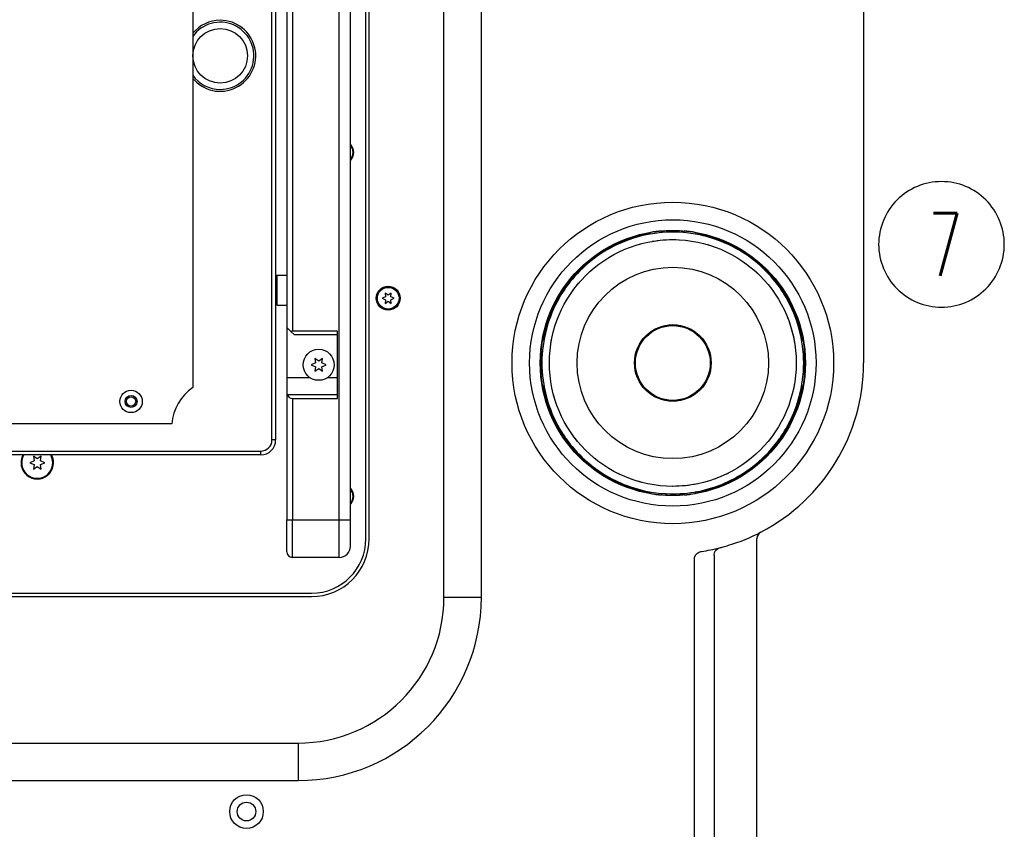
# Model space of a CAD drawing. Extents: x -1765 to 4890, y -3431 to 1272.
# Tile 105 of 189: x 1148 to 1412, y -355 to -138. Entities that reach past the tile are written whole.
import ezdxf

# ---------------------------------------------------------------- set-up
doc = ezdxf.new("R2010")
doc.units = 0
doc.linetypes.add('DASHED', pattern=[15, 7, -8])
doc.layers.get('0').update_dxf_attribs({"linetype": 'CONTINUOUS'})
doc.layers.add('1', color=7, linetype='CONTINUOUS')
doc.styles.add('CONVERTER_2', font='txt.shx', dxfattribs={"width": 0.63})

# ---------------------------------------------------------------- blocks, each defined once
blk = doc.blocks.new('TH_TV__284', base_point=(586, 286.02))
at = {"color": 3, "linetype": 'CONTINUOUS'}
for p, q in [((1261.8, -292.68), (1261.8, 92.68)), ((1271.8, -292.68), (1271.8, 92.68)), ((1240.9, -277.08), (1240.9, 77.08)), ((1241.8, -277.08), (1241.8, 77.08)), ((1215.8, -250.6), (1215.8, 50.6)), ((1216.8, 50.6), (1216.8, -250.6)), ((1233.8, -272), (1233.8, 34)), ((1236.8, -272), (1236.8, 33.99)), ((1374, 30), (1374, -230)), ((1221.3, -18.51), (1221.3, -221.49)), ((1219.8, -49.34), (1219.8, -150.66)), ((1194.63, -110.73), (1194.63, -236.59)), ((1219.8, -150.66), (1219.8, -185.39)), ((1219.8, -185.39), (1219.8, -189.89)), ((1219.8, -189.89), (1219.8, -196.66)), ((1320, -194.79), (1320, -194.69)), ((1320, -195.13), (1320, -194.79)), ((1326, -194.69), (1326, -194.79)), ((1326, -195), (1326, -194.79)), ((1219.8, -196.66), (1219.8, -206.49)), ((1317, -195.08), (1317, -195.21)), ((1317, -195.21), (1317, -195.21)), ((1326, -195), (1326, -195.13)), ((1329, -195.08), (1329, -195.21)), ((1329, -195.21), (1329, -195.21)), ((1216.8, -207.99), (1217, -207.99)), ((1217, -206.69), (1217.2, -206.49)), ((1217, -214.29), (1217, -206.69)), ((1217.2, -206.49), (1219.8, -206.49)), ((1217.2, -214.49), (1217.2, -206.49)), ((1219.8, -206.49), (1219.8, -214.49)), ((1216.8, -212.99), (1217, -212.99)), ((1246.21, -212.28), (1245.3, -212.68)), ((1245.3, -212.68), (1246.21, -213.08)), ((1246.9, -211.88), (1246.1, -211.29)), ((1246.1, -211.29), (1246.21, -212.28)), ((1246.21, -213.08), (1246.1, -214.07)), ((1247.7, -211.29), (1246.9, -211.88)), ((1247.59, -212.28), (1247.7, -211.29)), ((1248.5, -212.68), (1247.59, -212.28)), ((1247.59, -213.08), (1248.5, -212.68)), ((1247.7, -214.07), (1247.59, -213.08)), ((1217, -214.29), (1217.2, -214.49)), ((1217.2, -214.49), (1219.8, -214.49)), ((1219.8, -214.49), (1219.8, -220.49)), ((1246.1, -214.07), (1246.9, -213.48)), ((1246.9, -213.48), (1247.7, -214.07)), ((1219.8, -220.49), (1219.8, -233.99)), ((1220.86, -221.55), (1219.8, -220.49)), ((1221.8, -222.49), (1220.86, -221.55)), ((1233.3, -221.49), (1221.3, -221.49)), ((1233.3, -222.49), (1221.8, -222.49)), ((1233.3, -222.49), (1233.3, -221.49)), ((1233.3, -233.99), (1233.3, -222.49)), ((1288.21, -224), (1288.08, -224)), ((1288.21, -224), (1288.21, -224)), ((1357.79, -224), (1357.79, -224)), ((1357.79, -224), (1357.92, -224)), ((1228.3, -229.49), (1227.3, -228.76)), ((1227.3, -228.76), (1227.43, -229.99)), ((1229.3, -228.76), (1228.3, -229.49)), ((1229.17, -229.99), (1229.3, -228.76)), ((1287.69, -227), (1287.79, -227)), ((1288.13, -227), (1287.79, -227)), ((1358.21, -227), (1357.87, -227)), ((1358.21, -227), (1358.31, -227)), ((1227.43, -229.99), (1226.3, -230.49)), ((1226.3, -230.49), (1227.43, -230.99)), ((1227.43, -230.99), (1227.3, -232.22)), ((1227.3, -232.22), (1228.3, -231.49)), ((1228.3, -231.49), (1229.3, -232.22)), ((1230.3, -230.49), (1229.17, -229.99)), ((1229.17, -230.99), (1230.3, -230.49)), ((1229.3, -232.22), (1229.17, -230.99)), ((1226, -233.99), (1219.8, -233.99)), ((1219.8, -233.99), (1219.8, -238.49)), ((1226.07, -233.99), (1226, -233.99)), ((1231.3, -233.99), (1230.53, -233.99)), ((1232.8, -233.99), (1231.3, -233.99)), ((1233.3, -233.99), (1232.8, -233.99)), ((1233.3, -238.49), (1233.3, -233.99)), ((1287.79, -233), (1287.69, -233)), ((1287.79, -233), (1288.13, -233)), ((1357.87, -233), (1358.21, -233)), ((1358.31, -233), (1358.21, -233)), ((1288.08, -236), (1288.21, -236)), ((1288.21, -236), (1288.21, -236)), ((1357.79, -236), (1357.92, -236)), ((1357.79, -236), (1357.79, -236)), ((1219.89, -238.49), (1219.8, -238.49)), ((1219.8, -238.49), (1219.8, -272)), ((1226, -238.49), (1219.89, -238.49)), ((1221.3, -239.49), (1233.3, -239.49)), ((1221.3, -239.49), (1221.3, -272)), ((1231.3, -238.49), (1226, -238.49)), ((1232.8, -238.49), (1231.3, -238.49)), ((1233.3, -238.49), (1232.8, -238.49)), ((1233.3, -239.49), (1233.3, -238.49)), ((1189.01, -246.32), (765.37, -246.32)), ((1216.8, -250.6), (1215.8, -250.6)), ((1212.8, -254.6), (1050, -254.6)), ((1050.5, -253.6), (1212.8, -253.6)), ((1153.05, -255.68), (1152.05, -254.95)), ((1152.05, -254.95), (1152.18, -256.18)), ((1154.05, -254.95), (1153.05, -255.68)), ((1153.92, -256.18), (1154.05, -254.95)), ((1212.8, -254.6), (1212.8, -253.6)), ((1152.18, -256.18), (1151.05, -256.68)), ((1151.05, -256.68), (1152.18, -257.18)), ((1152.18, -257.18), (1152.05, -258.41)), ((1152.05, -258.41), (1153.05, -257.68)), ((1153.05, -257.68), (1154.05, -258.41)), ((1155.05, -256.68), (1153.92, -256.18)), ((1153.92, -257.18), (1155.05, -256.68)), ((1154.05, -258.41), (1153.92, -257.18)), ((1317, -264.79), (1317, -264.92)), ((1317, -264.79), (1317, -264.79)), ((1320, -264.87), (1320, -265.21)), ((1320, -265.31), (1320, -265.21)), ((1326, -265.21), (1326, -264.87)), ((1326, -265.21), (1326, -265.31)), ((1329, -264.92), (1329, -264.79)), ((1329, -264.79), (1329, -264.79)), ((1219.8, -272), (1221.3, -272)), ((1219.8, -280.5), (1219.8, -272)), ((1221.3, -272), (1233.8, -272)), ((1221.3, -282), (1221.3, -272)), ((1233.8, -272), (1236.8, -272)), ((1233.8, -282), (1233.8, -272)), ((1236.8, -279), (1236.8, -272)), ((1345.5, -341), (1345.5, -276.99)), ((1345.5, -381), (1345.5, -277)), ((1334.02, -281.38), (1334.02, -381.07)), ((1233.8, -282), (1221.3, -282)), ((1328.77, -380.91), (1328.77, -282.43)), ((1036.41, -291.58), (1226.4, -291.58)), ((1034.57, -292.48), (1226.4, -292.48)), ((1261.8, -292.68), (1271.8, -292.68)), ((737.2, -331.68), (1222.8, -331.68)), ((1222.8, -331.68), (1222.8, -341.68)), ((737.2, -341.68), (1222.8, -341.68)), ((1345.5, -343.75), (1345.5, -341)), ((1345.5, -345.25), (1345.5, -343.75)), ((1345.5, -345.75), (1345.5, -345.25)), ((1345.5, -364), (1345.5, -345.75))]:
    blk.add_line(p, q, dxfattribs=at)
at = {"color": 3, "linetype": 'DASHED'}
for p, q in [((1219.8, -150.66), (1219.8, -185.39)), ((1219.8, -185.39), (1219.8, -189.89)), ((1219.8, -189.89), (1219.8, -196.66)), ((1320, -194.79), (1320, -194.69)), ((1320, -195.13), (1320, -194.79)), ((1326, -195), (1326, -195.13)), ((1226.07, -233.99), (1226, -233.99)), ((1231.3, -233.99), (1230.53, -233.99)), ((1232.8, -233.99), (1231.3, -233.99)), ((1233.3, -233.99), (1232.8, -233.99)), ((1231.3, -238.49), (1226, -238.49)), ((1232.8, -238.49), (1231.3, -238.49)), ((1233.3, -238.49), (1232.8, -238.49)), ((1345.5, -341), (1345.5, -276.99)), ((1345.5, -341), (1345.5, -276.99)), ((1345.5, -381), (1345.5, -277)), ((1345.5, -343.75), (1345.5, -341)), ((1345.5, -343.75), (1345.5, -341)), ((1345.5, -345.25), (1345.5, -343.75)), ((1345.5, -345.25), (1345.5, -343.75)), ((1345.5, -345.75), (1345.5, -345.25)), ((1345.5, -345.75), (1345.5, -345.25)), ((1345.5, -364), (1345.5, -345.75))]:
    blk.add_line(p, q, dxfattribs=at)
at = {"color": 3, "linetype": 'CONTINUOUS'}
for centre, radius in [((1201.97, -147.83), 7.3), ((1323, -230), 43), ((1323, -230), 38.3), ((1323, -230), 35.46), ((1323, -230), 33), ((1323, -230), 25.59), ((1246.9, -212.68), 3.2), ((1246.9, -212.68), 2.9), ((1323, -230), 10.25), ((1323, -230), 10), ((1228.3, -230.49), 4.15), ((1178.12, -240.29), 3), ((1178.12, -240.29), 1.6), ((1178.12, -240.29), 1.25), ((1209, -350), 4.5), ((1209, -350), 2.5)]:
    blk.add_circle(centre, radius, dxfattribs=at)
at = {"color": 3, "linetype": 'DASHED'}
blk.add_circle((1323, -230), 33, dxfattribs=at)
at = {"color": 3, "linetype": 'CONTINUOUS'}
for centre, radius, start, end in [((1201.97, -147.83), 9.5, 90, 140.6012), ((1201.97, -147.83), 9.5, -140.6012, 90), ((1201.97, -147.83), 9, -90, 144.6543), ((1201.97, -147.83), 9, -144.6543, -90), ((1234.6, -173.66), 3.1, -44.7913, 44.7913), ((1234.6, -173.66), 2.9, -40.6572, 40.6572), ((1323, -230), 35.44, 94.8564, 99.7482), ((1323, -230), 35.34, 85.1304, 94.8696), ((1323, -230), 35.44, 80.2518, 85.1436), ((1323, -230), 35.3, 99.7852, 170.2148), ((1323, -230), 35.3, 99.7852, 170.2148), ((1323, -230), 35, 66.1045, 113.8955), ((1323, -230), 35.3, 9.7852, 80.2148), ((1323, -230), 35.3, 9.7852, 80.2148), ((1323, -230), 35, 113.8955, 140.0829), ((1323, -230), 35, 39.9171, 66.1045), ((1323, -230), 35, 140.0829, 149.9171), ((1323, -230), 35, 30.0829, 39.9171), ((1323, -230), 35, 149.9171, 180), ((1323, -230), 35, -30.0829, 30.0829), ((1221.3, -222.99), 1.5, 90, 106.8745), ((1323, -230), 35.44, 170.2518, 175.1436), ((1323, -230), 35.44, 4.8564, 9.7482), ((1323, -230), 35.34, 175.1304, -175.1304), ((1323, -230), 35.34, -4.8696, 4.8696), ((1323, -230), 35, 180, -149.9171), ((1323, -230), 51, -62.4667, 0), ((1323, -230), 35.44, -175.1436, -170.2518), ((1323, -230), 35.44, -9.7482, -4.8564), ((1201.97, -247.32), 13, 124.3814, 175.5883), ((1323, -230), 35.3, -170.2148, -99.7852), ((1323, -230), 35.3, -170.2148, -99.7852), ((1323, -230), 35.3, -80.2148, -9.7852), ((1323, -230), 35.3, -80.2148, -9.7852), ((1221.3, -237.99), 1.5, -160.5288, -90), ((1323, -230), 35, -149.9171, -140.0829), ((1323, -230), 35, -39.9171, -30.0829), ((1212.8, -250.6), 3, -90, 0), ((1212.8, -250.6), 4, -90, 0), ((1323, -230), 35, -140.0829, -39.9171), ((1153.05, -256.68), 4.35, 151.4346, 28.5654), ((1153.05, -256.68), 4.15, 149.9203, -90), ((1153.05, -256.68), 4.15, -90, 30.0797), ((1234.6, -265.66), 3.1, -44.7913, 44.7913), ((1234.6, -265.66), 2.9, -40.6572, 40.6572), ((1323, -230), 35.44, -99.7482, -94.8564), ((1323, -230), 35.34, -94.8696, -85.1304), ((1323, -230), 35.44, -85.1436, -80.2518), ((1323, -230), 51, -72.9951, -62.4667), ((1226.4, -277.08), 14.5, -90, 0), ((1226.4, -277.08), 15.4, -90, 0), ((1233.8, -279), 3, -90, 0), ((1323, -230), 51, -74.6973, -72.9951), ((1221.3, -280.5), 1.5, 180, -90), ((1323, -230), 51, -81.3595, -75.8036), ((1323, -230), 51, -75.8036, -74.6973), ((1222.8, -292.68), 49, -90, 0), ((1222.8, -292.68), 39, -90, 0)]:
    blk.add_arc(centre, radius, start, end, dxfattribs=at)
at = {"color": 3, "linetype": 'DASHED'}
for start, end in [(66.1045, 113.8955), (113.8955, 140.0829), (39.9171, 66.1045), (140.0829, 149.9171), (30.0829, 39.9171), (149.9171, 180), (-30.0829, 30.0829), (180, -149.9171), (-149.9171, -140.0829), (-39.9171, -30.0829), (-140.0829, -39.9171)]:
    blk.add_arc((1323, -230), 35, start, end, dxfattribs=at)
at = {"color": 3, "linetype": 'CONTINUOUS'}
for points in [[(1329.46, -272.51), (1329.46, -272.51), (1329.47, -272.51), (1329.47, -272.51)], [(1346.58, -275.22), (1345.93, -275.56), (1345.5, -276.27), (1345.5, -277)], [(1334.02, -281.38), (1334.01, -280.5), (1334.66, -279.66), (1335.51, -279.44)]]:
    blk.add_open_spline(points, degree=3, dxfattribs=at)
blk.add_open_spline([(1328.77, -282.43), (1328.77, -282.4), (1328.77, -282.37), (1328.77, -282.33), (1328.78, -282.23), (1328.8, -282.11), (1328.84, -281.97), (1328.85, -281.93), (1328.87, -281.86), (1328.9, -281.79), (1328.92, -281.74), (1328.95, -281.68), (1328.98, -281.62), (1329, -281.58), (1329.03, -281.53), (1329.06, -281.48), (1329.1, -281.42), (1329.13, -281.38), (1329.15, -281.34), (1329.19, -281.29), (1329.23, -281.25), (1329.26, -281.21), (1329.3, -281.16), (1329.34, -281.12), (1329.37, -281.09), (1329.4, -281.06), (1329.44, -281.02), (1329.48, -280.99), (1329.51, -280.96), (1329.55, -280.93), (1329.59, -280.89), (1329.6, -280.88), (1329.62, -280.87), (1329.65, -280.85), (1329.67, -280.83), (1329.69, -280.82), (1329.71, -280.8), (1329.75, -280.77), (1329.79, -280.75), (1329.83, -280.73), (1329.9, -280.68), (1329.98, -280.64), (1330.07, -280.6), (1330.17, -280.56), (1330.25, -280.52), (1330.32, -280.5), (1330.42, -280.47), (1330.53, -280.44), (1330.66, -280.42)], degree=3, knots=[0, 0, 0, 0, 0.102829, 0.102829, 0.102829, 0.469726, 0.469726, 0.469726, 0.658102, 0.658102, 0.658102, 0.849, 0.849, 0.849, 1.012577, 1.012577, 1.012577, 1.177322, 1.177322, 1.177322, 1.342789, 1.342789, 1.342789, 1.508456, 1.508456, 1.508456, 1.656701, 1.656701, 1.656701, 1.804287, 1.804287, 1.804287, 1.877693, 1.877693, 1.877693, 1.950054, 1.950054, 1.950054, 2.091352, 2.091352, 2.091352, 2.365586, 2.365586, 2.365586, 2.638197, 2.638197, 2.638197, 2.987264, 2.987264, 2.987264, 2.987264], dxfattribs=at)
blk = doc.blocks.new('TEXT__285', base_point=(560, -567.68))
at = {"layer": '1', "color": 1}
blk.add_lwpolyline([(1394.85, -215.08), (1394.85, -215.08, 0.414214), (1411.65, -198.28), (1411.65, -198.28, 0.414214), (1394.85, -181.48), (1394.85, -181.48, 0.414214), (1378.05, -198.28), (1378.05, -198.28, 0.414214)], format="xyb", close=True, dxfattribs=at)
at = {"layer": '1', "color": 1, "style": 'CONVERTER_2', "width": 0.63}
blk.add_text('7', height=16.8, dxfattribs=at).set_placement((1391.32, -206.68))
blk = doc.blocks.new('TH_B__286', base_point=(1252.51, -368.27))
at = {"layer": '1'}
for name, p in [('TH_TV__284', (586, 286.02)), ('TEXT__285', (560, -567.68))]:
    blk.add_blockref(name, p, dxfattribs=at)
blk = doc.blocks.new('GEOMETRY__287', base_point=(-1358.74, 9747.76))
blk.add_blockref('TH_B__286', (1252.51, -368.27))
blk = doc.blocks.new('D-E6978-60041-1S11B__288', base_point=(-1544.87, 9971.2))
at = {"layer": '1'}
blk.add_blockref('GEOMETRY__287', (-1358.74, 9747.76), dxfattribs=at)

msp = doc.modelspace()

# ---------------------------------------------------------------- block references
msp.add_blockref('D-E6978-60041-1S11B__288', (-1544.87, 9971.2))

doc.saveas('drawing.dxf')
